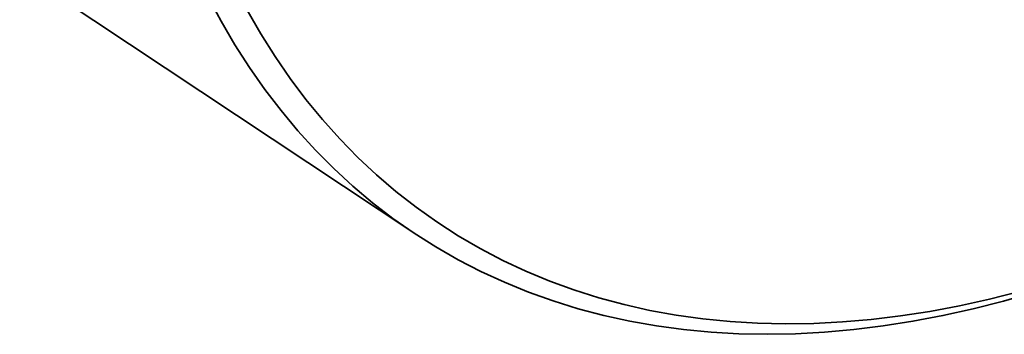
# Model space of a CAD drawing. Header units: millimetres. Extents: x -8713 to 3261, y -18743 to -8704.
# Tile 138 of 154: x 3154.69 to 3161.17, y -18301.93 to -18299.86. Entities that reach past the tile are written whole.
import ezdxf

# ---------------------------------------------------------------- set-up
doc = ezdxf.new("R2010")
doc.units = ezdxf.units.MM
doc.header["$LTSCALE"] = 10
doc.layers.add('1轮廓实线层', color=7, linetype='Continuous', lineweight=18)

msp = doc.modelspace()

# ---------------------------------------------------------------- linework, layer by layer
at = {"layer": '1轮廓实线层', "color": 7, "linetype": 'Continuous', "lineweight": 35}
msp.add_line((3154.6884, -18299.5404), (3157.2876, -18301.2652), dxfattribs=at)
at = {"layer": '1轮廓实线层', "color": 7, "linetype": 'Continuous', "lineweight": 35, "flags": 128}
for points in [[(3161.3624, -18301.6507), (3161.1615, -18301.7084), (3160.9617, -18301.7594), (3160.7631, -18301.8037), (3160.5658, -18301.8412), (3160.3701, -18301.8719), (3160.1761, -18301.8959), (3159.984, -18301.9129), (3159.7938, -18301.9232), (3159.6059, -18301.9265), (3159.4202, -18301.9231), (3159.237, -18301.9127), (3159.0565, -18301.8955), (3158.8786, -18301.8715), (3158.7037, -18301.8406), (3158.5319, -18301.803), (3158.3632, -18301.7586), (3158.1979, -18301.7074), (3158.036, -18301.6496), (3157.8777, -18301.5852), (3157.7232, -18301.5141), (3157.5724, -18301.4366), (3157.4257, -18301.3526), (3157.283, -18301.2621), (3157.1445, -18301.1654), (3157.0104, -18301.0624), (3156.8806, -18300.9532), (3156.7554, -18300.838), (3156.6348, -18300.7168), (3156.519, -18300.5897), (3156.408, -18300.4569), (3156.3018, -18300.3183), (3156.2007, -18300.1743), (3156.1047, -18300.0247), (3156.0138, -18299.8699), (3155.9281, -18299.7098)], [(3156.1862, -18299.7976), (3156.275, -18299.9521), (3156.369, -18300.1013), (3156.4681, -18300.2452), (3156.5722, -18300.3835), (3156.6812, -18300.5162), (3156.795, -18300.6432), (3156.9135, -18300.7643), (3157.0366, -18300.8795), (3157.1643, -18300.9887), (3157.2964, -18301.0917), (3157.4329, -18301.1886), (3157.5735, -18301.2791), (3157.7182, -18301.3633), (3157.8669, -18301.4411), (3158.0194, -18301.5124), (3158.1756, -18301.5771), (3158.3355, -18301.6353), (3158.4988, -18301.6867), (3158.6654, -18301.7315), (3158.8353, -18301.7696), (3159.0081, -18301.8008), (3159.1839, -18301.8254), (3159.3625, -18301.843), (3159.5437, -18301.8539), (3159.7273, -18301.858), (3159.9133, -18301.8552), (3160.1014, -18301.8455), (3160.2915, -18301.8291), (3160.4836, -18301.8058), (3160.6773, -18301.7758), (3160.8725, -18301.739), (3161.0691, -18301.6954), (3161.267, -18301.6452)]]:
    msp.add_lwpolyline(points, dxfattribs=at)

doc.saveas('drawing.dxf')
